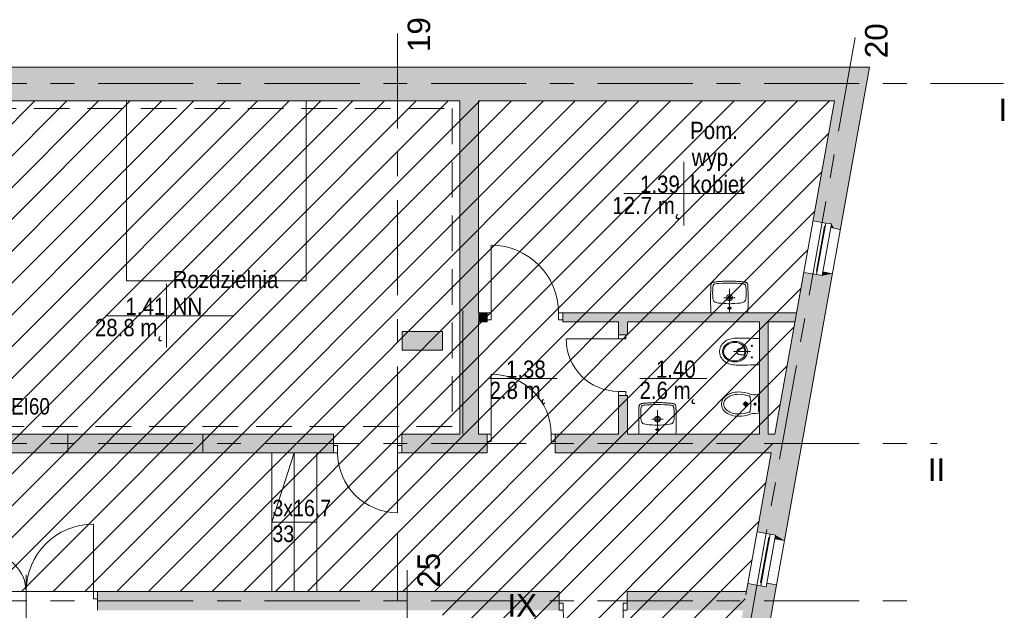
# Model space of a CAD drawing. Header units: centimetres. Extents: x -1737 to 3083, y -1 to 3760.
# Tile 36 of 36: x 670 to 1984, y 2831 to 3619. Entities that reach past the tile are written whole.
import ezdxf

# ---------------------------------------------------------------- set-up
doc = ezdxf.new("R2010")
doc.units = ezdxf.units.CM
for name, pattern in [('Hidden', [71.4375, 47.625, -23.8125]), ('Oś', [222.25, 127, -31.75, 31.75, -31.75]), ('Ponad', [39.688, 23.813, -15.875])]:
    doc.linetypes.add(name, pattern=pattern)
for name, color, linetype, lineweight in [('A-AREA-IDEN', 2, 'Continuous', 13), ('A-DETL', 90, 'Continuous', 9), ('A-DETL-GENF', 92, 'Continuous', 9), ('A-DETL-MEDM', 33, 'Continuous', 13), ('A-DETL-THIN', 151, 'Continuous', 9), ('A-DOOR', 31, 'Continuous', 13), ('A-FLOR', 192, 'Continuous', 13), ('A-FLOR-OVHD', 1, 'Ponad', 9), ('A-GLAZ', 151, 'Continuous', 13), ('A-WALL', 113, 'Continuous', 13), ('G-ANNO-TEXT', 231, 'Continuous', 13), ('P-SANR-FIXT', 6, 'Continuous', 13), ('S-COLS', 52, 'Continuous', 13), ('S-GRID', 1, 'Continuous', 13), ('S-GRID-IDEN', 1, 'Continuous', 13), ('S-STRS', 31, 'Continuous', 13)]:
    doc.layers.add(name, color=color, linetype=linetype, lineweight=lineweight)
doc.layers.add('A-WALL-PATT', color=111, linetype='Continuous', lineweight=13, plot=False)
doc.styles.add('Arial Narrow_2', font='ARIALN.TTF', dxfattribs={"height": 22})
doc.styles.add('Arial_4', font='arial.ttf', dxfattribs={"height": 30})
doc.styles.add('Arial_7', font='arial.ttf', dxfattribs={"width": 0.85, "height": 23})
doc.styles.add('Arial_8', font='arial.ttf', dxfattribs={"width": 0.85, "height": 22})

msp = doc.modelspace()

# ---------------------------------------------------------------- hatches: boundary and pattern name
at = {"layer": 'S-COLS', "lineweight": 9}
msp.add_hatch(color=251, dxfattribs=at).paths.add_polyline_path([(1234.4, 3177.8), (1234.4, 3202.8), (1180.4, 3202.8), (1180.4, 3177.8)], flags=0)

# ---------------------------------------------------------------- linework, layer by layer
at = {"layer": 'A-AREA-IDEN', "color": 251, "lineweight": 9}
for p, q in [((1556.7, 3429.2), (1556.7, 3386.7)), ((1566.5, 3386.7), (1476.7, 3386.7)), ((1476.7, 3386.7), (1636.7, 3386.7)), ((1556.7, 3386.7), (1556.7, 3344.2)), ((865.8, 3266.3), (865.8, 3223.8)), ((875.6, 3223.8), (785.8, 3223.8)), ((785.8, 3223.8), (955.8, 3223.8)), ((865.8, 3223.8), (865.8, 3181.3)), ((1387.4, 3140.1), (1297.6, 3140.1)), ((1587.5, 3140.1), (1497.8, 3140.1))]:
    msp.add_line(p, q, dxfattribs=at)
at = {"layer": 'A-DETL', "color": 251, "linetype": 'Hidden', "lineweight": 9}
for p, q in [((617.4, 3500.3), (1247.4, 3500.3)), ((1247.4, 3500.3), (1247.4, 3075.8)), ((1247.4, 3075.8), (617.4, 3075.8))]:
    msp.add_line(p, q, dxfattribs=at)
at = {"layer": 'A-DETL-GENF', "color": 251, "linetype": 'Continuous', "lineweight": 9}
for p, q in [((-961.8, 1858.3), (690.2, 3510.3)), ((-919.3, 1858.3), (732.7, 3510.3)), ((-876.9, 1858.3), (775.1, 3510.3)), ((-834.5, 1858.3), (817.5, 3510.3)), ((-792.1, 1858.3), (859.9, 3510.3)), ((-749.6, 1858.3), (902.4, 3510.3)), ((-707.2, 1858.3), (944.8, 3510.3)), ((-664.8, 1858.3), (987.2, 3510.3)), ((-622.3, 1858.3), (1029.7, 3510.3)), ((-579.9, 1858.3), (1072.1, 3510.3)), ((-557.9, 1837.9), (1114.5, 3510.3)), ((-557.9, 1795.5), (1156.9, 3510.3)), ((544.9, 2855.8), (1199.4, 3510.3)), ((587.3, 2855.8), (1241.8, 3510.3)), ((629.7, 2855.8), (1284.2, 3510.3)), ((672.1, 2855.8), (1326.6, 3510.3)), ((714.6, 2855.8), (1369.1, 3510.3)), ((757, 2855.8), (1411.5, 3510.3)), ((799.4, 2855.8), (1453.9, 3510.3)), ((841.8, 2855.8), (1496.3, 3510.3)), ((884.3, 2855.8), (1538.8, 3510.3)), ((926.7, 2855.8), (1581.2, 3510.3)), ((969.1, 2855.8), (1623.6, 3510.3)), ((1011.5, 2855.8), (1666, 3510.3)), ((1054, 2855.8), (1708.5, 3510.3)), ((1096.4, 2855.8), (1750.9, 3510.3)), ((1138.8, 2855.8), (1749.8, 3466.8)), ((1181.3, 2855.8), (1740.6, 3415.1)), ((1223.7, 2855.8), (1731.3, 3363.4)), ((1234.4, 2824.1), (1722, 3311.7)), ((1234.4, 2781.7), (1712.7, 3260)), ((1234.4, 2739.2), (1703.4, 3208.3)), ((1234.4, 2696.8), (1694.1, 3156.6)), ((1234.4, 2654.4), (1684.9, 3104.9)), ((1234.4, 2612), (1675.6, 3053.2)), ((1234.4, 2569.5), (1666.3, 3001.5)), ((1234.4, 2527.1), (1657, 2949.8)), ((1234.4, 2484.7), (1647.7, 2898.1)), ((1234.4, 2442.3), (1638.5, 2846.3))]:
    msp.add_line(p, q, dxfattribs=at)
at = {"layer": 'A-DETL-GENF', "color": 251, "lineweight": 9}
for p, q in [((1293.9, 3218.1), (1293.9, 3227.7)), ((1293.9, 3227.7), (1299.4, 3227.7)), ((1299.4, 3227.7), (1299.4, 3218.1)), ((1389.4, 3227.7), (1394.9, 3227.7)), ((1389.4, 3218.1), (1389.4, 3227.7)), ((1394.9, 3227.7), (1394.9, 3218.1)), ((1299.4, 3218.1), (1293.9, 3218.1)), ((1394.9, 3218.1), (1389.4, 3218.1)), ((1469.5, 3198.3), (1469.5, 3192.8)), ((1479.1, 3198.3), (1469.5, 3198.3)), ((1479.1, 3192.8), (1479.1, 3198.3)), ((1469.5, 3192.8), (1479.1, 3192.8)), ((1479.1, 3122.8), (1469.5, 3122.8)), ((1469.5, 3122.8), (1469.5, 3117.3)), ((1469.5, 3117.3), (1479.1, 3117.3)), ((1479.1, 3117.3), (1479.1, 3122.8)), ((1293.9, 3056.1), (1293.9, 3065.7)), ((1293.9, 3065.7), (1299.4, 3065.7)), ((1299.4, 3065.7), (1299.4, 3056.1)), ((1379.4, 3065.7), (1384.9, 3065.7)), ((1379.4, 3056.1), (1379.4, 3065.7)), ((1384.9, 3065.7), (1384.9, 3056.1)), ((1088.9, 3050.5), (1094.4, 3050.5)), ((1088.9, 3041), (1088.9, 3050.5)), ((1094.4, 3050.5), (1094.4, 3041)), ((1174.4, 3050.5), (1179.9, 3050.5)), ((1174.4, 3041), (1174.4, 3050.5)), ((1179.9, 3050.5), (1179.9, 3041)), ((1299.4, 3056.1), (1293.9, 3056.1)), ((1384.9, 3056.1), (1379.4, 3056.1)), ((1094.4, 3041), (1088.9, 3041)), ((1179.9, 3041), (1174.4, 3041)), ((773.9, 2855.8), (768.4, 2855.8)), ((768.4, 2855.8), (768.4, 2846.3)), ((773.9, 2846.3), (773.9, 2855.8)), ((768.4, 2846.3), (773.9, 2846.3)), ((1390, 2840.5), (1395.5, 2840.5)), ((1390, 2831), (1390, 2840.5)), ((1395.5, 2840.5), (1395.5, 2831)), ((1475.5, 2840.5), (1481, 2840.5)), ((1475.5, 2831), (1475.5, 2840.5)), ((1481, 2840.5), (1481, 2831)), ((1395.5, 2831), (1390, 2831)), ((1481, 2831), (1475.5, 2831))]:
    msp.add_line(p, q, dxfattribs=at)
at = {"layer": 'A-DETL-MEDM', "color": 251, "lineweight": 9}
for p, q in [((1299.4, 3227.7), (1293.9, 3227.7)), ((1293.9, 3227.7), (1293.9, 3218.1)), ((1299.4, 3218.1), (1299.4, 3227.7)), ((1389.4, 3218.1), (1389.4, 3227.7)), ((1389.4, 3227.7), (1394.9, 3227.7)), ((1394.9, 3227.7), (1394.9, 3218.1)), ((1293.9, 3218.1), (1299.4, 3218.1)), ((1394.9, 3218.1), (1389.4, 3218.1)), ((1469.5, 3192.8), (1469.5, 3198.3)), ((1469.5, 3198.3), (1479.1, 3198.3)), ((1479.1, 3198.3), (1479.1, 3192.8)), ((1479.1, 3192.8), (1469.5, 3192.8)), ((1479.1, 3122.8), (1469.5, 3122.8)), ((1469.5, 3122.8), (1469.5, 3117.3)), ((1469.5, 3117.3), (1479.1, 3117.3)), ((1479.1, 3117.3), (1479.1, 3122.8)), ((1299.4, 3065.7), (1293.9, 3065.7)), ((1293.9, 3065.7), (1293.9, 3056.1)), ((1299.4, 3056.1), (1299.4, 3065.7)), ((1379.4, 3056.1), (1379.4, 3065.7)), ((1379.4, 3065.7), (1384.9, 3065.7)), ((1384.9, 3065.7), (1384.9, 3056.1)), ((1088.9, 3041), (1088.9, 3050.5)), ((1088.9, 3050.5), (1094.4, 3050.5)), ((1094.4, 3050.5), (1094.4, 3041)), ((1174.4, 3050.5), (1174.4, 3041)), ((1179.9, 3050.5), (1174.4, 3050.5)), ((1179.9, 3041), (1179.9, 3050.5)), ((1293.9, 3056.1), (1299.4, 3056.1)), ((1384.9, 3056.1), (1379.4, 3056.1)), ((1094.4, 3041), (1088.9, 3041)), ((1174.4, 3041), (1179.9, 3041)), ((768.4, 2846.3), (768.4, 2855.8)), ((768.4, 2855.8), (773.9, 2855.8)), ((773.9, 2855.8), (773.9, 2846.3)), ((773.9, 2846.3), (768.4, 2846.3)), ((1390, 2831), (1390, 2840.5)), ((1390, 2840.5), (1395.5, 2840.5)), ((1395.5, 2840.5), (1395.5, 2831)), ((1475.5, 2840.5), (1475.5, 2831)), ((1481, 2840.5), (1475.5, 2840.5)), ((1481, 2831), (1481, 2840.5)), ((1395.5, 2831), (1390, 2831)), ((1475.5, 2831), (1481, 2831))]:
    msp.add_line(p, q, dxfattribs=at)
at = {"layer": 'A-DETL-THIN', "color": 251, "lineweight": 9}
for p, q in [((1261.4, 3230.8), (1261.4, 3065.8)), ((1036.4, 3040.8), (1006.4, 2948.3)), ((1066.4, 2948.3), (1006.4, 2948.3))]:
    msp.add_line(p, q, dxfattribs=at)
at = {"layer": 'A-DOOR', "color": 251, "lineweight": 9}
for p, q in [((1299.4, 3227.7), (1299.4, 3317.7)), ((1469.5, 3192.8), (1399.5, 3192.8)), ((1299.4, 3065.7), (1299.4, 3145.7)), ((1174.4, 3041), (1174.4, 2961)), ((768.4, 2855.8), (768.4, 2945.8)), ((678.4, 2878.3), (678.4, 2855.8)), ((678.4, 2855.8), (678.4, 2808.3)), ((1475.5, 2831), (1475.5, 2751))]:
    msp.add_line(p, q, dxfattribs=at)
for centre, radius, start, end in [((1299.4, 3227.7), 90, 0, 90), ((1469.5, 3192.8), 70, 180, 270), ((1299.4, 3065.7), 80, 0, 90), ((1174.4, 3041), 80, 180, 270), ((768.4, 2855.8), 90, 90, 180), ((628.4, 2855.8), 50, 0, 90), ((1475.5, 2831), 80, 180, 270)]:
    msp.add_arc(centre, radius, start, end, dxfattribs=at)
at = {"layer": 'A-FLOR', "color": 251, "lineweight": 9}
for p, q in [((812.4, 3270.3), (812.4, 3510.3)), ((1052.4, 3510.3), (1052.4, 3270.3)), ((1052.4, 3270.3), (812.4, 3270.3)), ((1006.4, 2855.8), (1006.4, 3040.8)), ((628.4, 2855.8), (768.4, 2855.8))]:
    msp.add_line(p, q, dxfattribs=at)
at = {"layer": 'A-FLOR-OVHD', "color": 251, "lineweight": 9}
for p, q in [((734.4, 3065.8), (734.4, 3040.8)), ((914.4, 3065.8), (914.4, 3040.8))]:
    msp.add_line(p, q, dxfattribs=at)
at = {"layer": 'A-GLAZ', "color": 251, "lineweight": 9}
for p, q in [((1733.6, 3283.1), (1744.4, 3343.1)), ((1746.2, 3347.4), (1733.8, 3278.5)), ((1741.2, 3277.2), (1753.6, 3346.1)), ((1741.2, 3277.2), (1753.6, 3346.1)), ((1744.4, 3343.1), (1745.4, 3343)), ((1746.2, 3347.4), (1753.6, 3346.1)), ((1733.6, 3283.1), (1734.6, 3282.9)), ((1733.8, 3278.5), (1741.2, 3277.2)), ((1671.7, 2932.3), (1659.3, 2863.4)), ((1671.7, 2932.3), (1679.1, 2931)), ((1659.1, 2868), (1669.9, 2928)), ((1666.7, 2862.1), (1679.1, 2931)), ((1666.7, 2862.1), (1679.1, 2931)), ((1669.9, 2928), (1670.9, 2927.9)), ((1659.1, 2868), (1660.1, 2867.8)), ((1659.3, 2863.4), (1666.7, 2862.1))]:
    msp.add_line(p, q, dxfattribs=at)
at = {"layer": 'A-WALL', "color": 251, "lineweight": 9}
for p, q in [((460.1, 3555.3), (1804.3, 3555.3)), ((1676.8, 2844.7), (1804.3, 3555.3)), ((1257.4, 3510.3), (607.4, 3510.3)), ((1257.4, 3065.8), (1257.4, 3510.3)), ((1757.6, 3510.3), (1282.4, 3510.3)), ((1282.4, 3510.3), (1282.4, 3227.8)), ((1677.9, 3065.8), (1757.6, 3510.3)), ((1729, 3350.5), (1746.2, 3347.4)), ((1765.5, 3338.9), (1752.7, 3341.2)), ((1716.6, 3281.6), (1733.8, 3278.5)), ((1754.9, 3279.8), (1742.1, 3282.1)), ((1293.9, 3227.8), (1282.4, 3227.8)), ((1293.9, 3227.7), (1293.9, 3227.8)), ((1706.9, 3227.8), (1394.9, 3227.8)), ((1394.9, 3227.7), (1394.9, 3227.8)), ((1282.4, 3215.8), (1282.4, 3065.8)), ((1293.9, 3215.8), (1282.4, 3215.8)), ((1293.9, 3215.8), (1293.9, 3218.1)), ((1394.9, 3215.8), (1394.9, 3218.1)), ((1394.9, 3215.8), (1469.4, 3215.8)), ((1469.4, 3198.3), (1469.4, 3215.8)), ((1481.4, 3215.8), (1657.4, 3215.8)), ((1481.4, 3198.3), (1481.4, 3215.8)), ((1657.4, 3065.8), (1657.4, 3215.8)), ((1669.4, 3215.8), (1669.4, 3065.8)), ((1669.4, 3215.8), (1704.8, 3215.8)), ((1469.4, 3198.3), (1469.5, 3198.3)), ((1479.1, 3198.3), (1481.4, 3198.3)), ((1469.4, 3117.3), (1469.4, 3065.8)), ((1469.4, 3117.3), (1469.5, 3117.3)), ((1479.1, 3117.3), (1481.4, 3117.3)), ((1481.4, 3065.8), (1481.4, 3117.3)), ((1088.9, 3065.8), (607.4, 3065.8)), ((1088.9, 3065.8), (1088.9, 3050.5)), ((1257.4, 3065.8), (1179.9, 3065.8)), ((1179.9, 3065.8), (1179.9, 3050.5)), ((1293.9, 3065.8), (1282.4, 3065.8)), ((1293.9, 3065.8), (1293.9, 3065.7)), ((1384.9, 3065.8), (1469.4, 3065.8)), ((1384.9, 3065.8), (1384.9, 3065.7)), ((1481.4, 3065.8), (1657.4, 3065.8)), ((1669.4, 3065.8), (1677.9, 3065.8)), ((1293.9, 3056.1), (1293.9, 3040.8)), ((1384.9, 3056.1), (1384.9, 3040.8)), ((530.4, 3040.8), (1088.9, 3040.8)), ((1088.9, 3041), (1088.9, 3040.8)), ((1179.9, 3041), (1179.9, 3040.8)), ((1293.9, 3040.8), (1179.9, 3040.8)), ((1384.9, 3040.8), (1673.4, 3040.8)), ((1639.4, 2851.4), (1673.4, 3040.8)), ((1654.4, 2935.4), (1671.7, 2932.3)), ((1691, 2923.8), (1678.2, 2926.1)), ((1642.1, 2866.5), (1659.3, 2863.4)), ((1680.4, 2864.7), (1667.6, 2867)), ((1390, 2855.8), (773.9, 2855.8)), ((1390, 2840.5), (1390, 2855.8)), ((1640.2, 2855.8), (1481, 2855.8)), ((1481, 2840.5), (1481, 2855.8)), ((773.9, 2830.8), (773.9, 2846.3)), ((1585.7, 2337.3), (1676.8, 2844.7)), ((1390, 2830.8), (1390, 2831)), ((1481, 2830.8), (1481, 2831))]:
    msp.add_line(p, q, dxfattribs=at)
at = {"layer": 'A-WALL-PATT', "color": 251, "linetype": 'Continuous', "lineweight": 9, "extrusion": (0, 0, -1)}
for points in [[(-460.1, 3510.3), (-1804.3, 3555.3), (-460.1, 3555.3)], [(-1804.3, 3555.3), (-460.1, 3510.3), (-1713.1, 3510.3)], [(-1804.3, 3555.3), (-1713.1, 3510.3), (-1757.6, 3510.3)], [(-1804.3, 3555.3), (-1757.6, 3510.3), (-1796.2, 3510.3)], [(-1257.4, 3065.8), (-1282.4, 3510.3), (-1257.4, 3510.3)], [(-1282.4, 3510.3), (-1257.4, 3065.8), (-1261.6, 3065.8)], [(-1282.4, 3510.3), (-1261.6, 3065.8), (-1282.4, 3065.8)], [(-1757.6, 3445.3), (-1757.6, 3510.3), (-1746.3, 3447.3)], [(-1757.6, 3510.3), (-1757.6, 3445.3), (-1796.2, 3510.3)], [(-1796.2, 3510.3), (-1757.6, 3445.3), (-1783.7, 3440.6)], [(-1753.6, 3346.1), (-1746.3, 3447.3), (-1729, 3350.5)], [(-1746.3, 3447.3), (-1753.6, 3346.1), (-1783.7, 3440.6)], [(-1783.7, 3440.6), (-1753.6, 3346.1), (-1757.6, 3340.3)], [(-1783.7, 3440.6), (-1757.6, 3340.3), (-1765.5, 3338.9)], [(-1757.6, 3340.3), (-1753.6, 3346.1), (-1752.7, 3341.2)], [(-1683.5, 3097.2), (-1716.5, 3065.8), (-1716.6, 3281.6)], [(-1716.6, 3281.6), (-1716.5, 3065.8), (-1741.2, 3277.2)], [(-1741.2, 3277.2), (-1716.5, 3065.8), (-1754.9, 3279.8)], [(-1741.2, 3277.2), (-1754.9, 3279.8), (-1742.1, 3282.1)], [(-1282.4, 3218.1), (-1293.9, 3215.8), (-1282.4, 3227.8)], [(-1282.4, 3227.8), (-1293.9, 3215.8), (-1293.9, 3227.8)], [(-1469.4, 3215.8), (-1394.9, 3227.8), (-1394.9, 3215.8)], [(-1394.9, 3227.8), (-1469.4, 3215.8), (-1706.9, 3227.8)], [(-1706.9, 3227.8), (-1469.4, 3215.8), (-1481.4, 3215.8)], [(-1706.9, 3227.8), (-1481.4, 3215.8), (-1704.8, 3215.8)], [(-1293.9, 3215.8), (-1282.4, 3218.1), (-1282.4, 3215.8)], [(-1469.4, 3198.3), (-1481.4, 3215.8), (-1469.4, 3215.8)], [(-1481.4, 3215.8), (-1469.4, 3198.3), (-1469.5, 3198.3)], [(-1481.4, 3215.8), (-1469.5, 3198.3), (-1481.4, 3198.3)], [(-1657.4, 3065.8), (-1669.4, 3215.8), (-1657.4, 3215.8)], [(-1669.4, 3215.8), (-1657.4, 3065.8), (-1669.4, 3065.8)], [(-1469.4, 3065.8), (-1481.4, 3117.3), (-1469.4, 3117.3)], [(-1481.4, 3117.3), (-1469.4, 3065.8), (-1481.4, 3065.8)], [(-1716.5, 3065.8), (-1683.5, 3097.2), (-1677.9, 3065.8)], [(-530.4, 3065.8), (-530.4, 3040.8), (-1088.9, 3065.8)], [(-1088.9, 3065.8), (-530.4, 3040.8), (-1088.9, 3040.8)], [(-1179.9, 3041), (-1293.9, 3040.8), (-1293.9, 3065.8)], [(-1293.9, 3065.8), (-1179.9, 3065.8), (-1179.9, 3041)], [(-1384.9, 3040.8), (-1677.9, 3065.8), (-1384.9, 3065.8)], [(-1677.9, 3065.8), (-1384.9, 3040.8), (-1662.7, 3040.8)], [(-1677.9, 3065.8), (-1662.7, 3040.8), (-1673.4, 3040.8)], [(-1712, 3040.8), (-1677.9, 3065.8), (-1673.4, 3040.8)], [(-1677.9, 3065.8), (-1712, 3040.8), (-1716.5, 3065.8)], [(-1293.9, 3040.8), (-1179.9, 3041), (-1179.9, 3040.8)], [(-1700.1, 2974.5), (-1673.4, 3040.8), (-1662.7, 2981.2)], [(-1673.4, 3040.8), (-1700.1, 2974.5), (-1712, 3040.8)], [(-1679.1, 2931), (-1662.7, 2981.2), (-1654.4, 2935.4)], [(-1662.7, 2981.2), (-1679.1, 2931), (-1700.1, 2974.5)], [(-1700.1, 2974.5), (-1679.1, 2931), (-1691, 2923.8)], [(-1679.1, 2925.9), (-1679.1, 2931), (-1678.2, 2926.1)], [(-1679.1, 2931), (-1679.1, 2925.9), (-1691, 2923.8)], [(-1659.3, 2847.9), (-1642.1, 2866.5), (-1639.4, 2851.4)], [(-1642.1, 2866.5), (-1659.3, 2847.9), (-1666.7, 2862.1)], [(-1666.7, 2862.1), (-1676.8, 2844.7), (-1667.6, 2867)], [(-1667.6, 2867), (-1676.8, 2844.7), (-1680.4, 2864.7)], [(-773.9, 2846.3), (-1390, 2855.8), (-773.9, 2855.8)], [(-1390, 2855.8), (-773.9, 2846.3), (-1390, 2830.8)], [(-1481, 2831), (-1635.7, 2830.8), (-1481, 2855.8)], [(-1481, 2855.8), (-1635.7, 2830.8), (-1640.2, 2855.8)], [(-1666.7, 2862.1), (-1659.3, 2847.9), (-1676.8, 2844.7)], [(-1390, 2830.8), (-773.9, 2846.3), (-773.9, 2830.8)], [(-1557, 2392.6), (-1592.5, 2375.3), (-1639.4, 2851.4)], [(-1639.4, 2851.4), (-1592.5, 2375.3), (-1676.8, 2844.7)], [(-1635.7, 2830.8), (-1481, 2831), (-1481, 2830.8)]]:
    msp.add_solid(points, dxfattribs=at)
at = {"layer": 'P-SANR-FIXT', "color": 251, "lineweight": 9}
for p, q in [((1592.6, 3261.4), (1592.7, 3262.1)), ((1592.6, 3260.7), (1592.6, 3261.4)), ((1592.6, 3260), (1592.6, 3260.7)), ((1592.7, 3264), (1592.8, 3264.6)), ((1592.7, 3263.4), (1592.7, 3264)), ((1592.7, 3262.8), (1592.7, 3263.4)), ((1592.7, 3262.1), (1592.7, 3262.8)), ((1592.8, 3264.6), (1592.9, 3265.2)), ((1592.9, 3265.2), (1593, 3265.7)), ((1593, 3265.7), (1593.1, 3266.2)), ((1593.3, 3266.8), (1593.1, 3266.2)), ((1593.1, 3266.2), (1593.2, 3266.5)), ((1593.2, 3266.5), (1593.3, 3266.8)), ((1593.3, 3266.8), (1593.6, 3267.3)), ((1593.6, 3267.3), (1593.3, 3266.8)), ((1593.6, 3267.3), (1594.1, 3267.7)), ((1594.1, 3267.7), (1593.6, 3267.3)), ((1594.1, 3267.7), (1594.6, 3267.9)), ((1594.6, 3267.9), (1594.1, 3267.7)), ((1594.6, 3267.9), (1595.3, 3268.1)), ((1595.3, 3268.1), (1594.6, 3267.9)), ((1595.2, 3259.4), (1595.4, 3261.6)), ((1595.3, 3268.1), (1595.9, 3268.3)), ((1595.9, 3268.3), (1595.3, 3268.1)), ((1595.4, 3261.6), (1595.5, 3262.8)), ((1595.5, 3262.8), (1595.7, 3263.9)), ((1595.7, 3263.9), (1595.8, 3264.4)), ((1595.8, 3264.4), (1596, 3264.9)), ((1595.9, 3268.3), (1596.6, 3268.5)), ((1596.6, 3268.5), (1595.9, 3268.3)), ((1596, 3264.9), (1596.2, 3265.2)), ((1596.2, 3265.2), (1596.4, 3265.4)), ((1596.4, 3265.4), (1596.8, 3265.7)), ((1596.6, 3268.5), (1597.4, 3268.6)), ((1597.4, 3268.6), (1596.6, 3268.5)), ((1596.8, 3265.7), (1597.3, 3265.9)), ((1597.3, 3265.9), (1597.9, 3266)), ((1597.4, 3268.6), (1598.1, 3268.7)), ((1598.1, 3268.7), (1597.4, 3268.6)), ((1597.9, 3266), (1599, 3266.3)), ((1598.1, 3268.7), (1598.9, 3268.9)), ((1598.9, 3268.9), (1598.1, 3268.7)), ((1598.9, 3268.9), (1599.8, 3269)), ((1599.8, 3269), (1598.9, 3268.9)), ((1599, 3266.3), (1601.2, 3266.6)), ((1599.8, 3269), (1600.7, 3269.1)), ((1600.7, 3269.1), (1599.8, 3269)), ((1600.7, 3269.1), (1601.6, 3269.2)), ((1601.6, 3269.2), (1600.7, 3269.1)), ((1601.2, 3266.6), (1603.5, 3266.8)), ((1601.6, 3269.2), (1602.6, 3269.3)), ((1602.6, 3269.3), (1601.6, 3269.2)), ((1602.6, 3269.3), (1603.6, 3269.3)), ((1603.6, 3269.3), (1602.6, 3269.3)), ((1603.5, 3266.8), (1608, 3267)), ((1603.6, 3269.3), (1604.7, 3269.5)), ((1604.7, 3269.5), (1603.6, 3269.3)), ((1604.7, 3269.5), (1605.9, 3269.5)), ((1605.9, 3269.5), (1604.7, 3269.5)), ((1605.9, 3269.5), (1607.2, 3269.6)), ((1607.2, 3269.6), (1605.9, 3269.5)), ((1607.2, 3269.6), (1608.5, 3269.7)), ((1608.5, 3269.7), (1607.2, 3269.6)), ((1608, 3267), (1612.5, 3267.1)), ((1608.5, 3269.7), (1610, 3269.7)), ((1610, 3269.7), (1608.5, 3269.7)), ((1610, 3269.7), (1611.6, 3269.8)), ((1611.6, 3269.8), (1610, 3269.7)), ((1611.6, 3269.8), (1613.3, 3269.8)), ((1613.3, 3269.8), (1611.6, 3269.8)), ((1612.5, 3267.1), (1614.7, 3267.2)), ((1613.3, 3269.8), (1615.3, 3269.8)), ((1615.3, 3269.8), (1613.3, 3269.8)), ((1614.7, 3267.2), (1615.9, 3267.2)), ((1615.3, 3269.8), (1619.5, 3269.8)), ((1619.5, 3269.8), (1615.3, 3269.8)), ((1615.9, 3267.2), (1616.6, 3267.2)), ((1616.6, 3267.2), (1617.4, 3267.3)), ((1617.4, 3267.3), (1618.2, 3267.2)), ((1618.2, 3267.2), (1618.9, 3267.2)), ((1618.9, 3267.2), (1620, 3267.2)), ((1619.5, 3269.8), (1621.4, 3269.8)), ((1621.4, 3269.8), (1619.5, 3269.8)), ((1620, 3267.2), (1622.3, 3267.1)), ((1621.4, 3269.8), (1623.2, 3269.8)), ((1623.2, 3269.8), (1621.4, 3269.8)), ((1622.3, 3267.1), (1626.8, 3267)), ((1623.2, 3269.8), (1624.8, 3269.7)), ((1624.8, 3269.7), (1623.2, 3269.8)), ((1624.8, 3269.7), (1626.2, 3269.7)), ((1626.2, 3269.7), (1624.8, 3269.7)), ((1626.2, 3269.7), (1627.6, 3269.6)), ((1627.6, 3269.6), (1626.2, 3269.7)), ((1626.8, 3267), (1631.3, 3266.8)), ((1627.6, 3269.6), (1628.9, 3269.5)), ((1628.9, 3269.5), (1627.6, 3269.6)), ((1628.9, 3269.5), (1630, 3269.5)), ((1630, 3269.5), (1628.9, 3269.5)), ((1630, 3269.5), (1631.1, 3269.3)), ((1631.1, 3269.3), (1630, 3269.5)), ((1631.1, 3269.3), (1632.2, 3269.3)), ((1632.2, 3269.3), (1631.1, 3269.3)), ((1631.3, 3266.8), (1633.5, 3266.6)), ((1632.2, 3269.3), (1633.2, 3269.2)), ((1633.2, 3269.2), (1632.2, 3269.3)), ((1633.2, 3269.2), (1634.1, 3269.1)), ((1634.1, 3269.1), (1633.2, 3269.2)), ((1633.5, 3266.6), (1635.8, 3266.3)), ((1634.1, 3269.1), (1635, 3269)), ((1635, 3269), (1634.1, 3269.1)), ((1635, 3269), (1635.8, 3268.9)), ((1635.8, 3268.9), (1635, 3269)), ((1635.8, 3268.9), (1636.6, 3268.7)), ((1636.6, 3268.7), (1635.8, 3268.9)), ((1635.8, 3266.3), (1636.8, 3266)), ((1636.6, 3268.7), (1637.4, 3268.6)), ((1637.4, 3268.6), (1636.6, 3268.7)), ((1636.8, 3266), (1637.4, 3265.9)), ((1637.4, 3268.6), (1638.1, 3268.5)), ((1638.1, 3268.5), (1637.4, 3268.6)), ((1637.4, 3265.9), (1637.9, 3265.7)), ((1637.9, 3265.7), (1638.4, 3265.4)), ((1638.1, 3268.5), (1638.8, 3268.3)), ((1638.8, 3268.3), (1638.1, 3268.5)), ((1638.4, 3265.4), (1638.6, 3265.2)), ((1638.6, 3265.2), (1638.7, 3264.9)), ((1638.7, 3264.9), (1638.9, 3264.4)), ((1638.8, 3268.3), (1639.5, 3268.1)), ((1639.5, 3268.1), (1638.8, 3268.3)), ((1638.9, 3264.4), (1639.1, 3263.9)), ((1639.1, 3263.9), (1639.3, 3262.8)), ((1639.3, 3262.8), (1639.4, 3261.6)), ((1639.4, 3261.6), (1639.6, 3259.4)), ((1639.5, 3268.1), (1640.1, 3267.9)), ((1640.1, 3267.9), (1639.5, 3268.1)), ((1640.1, 3267.9), (1640.7, 3267.7)), ((1640.7, 3267.7), (1640.1, 3267.9)), ((1640.7, 3267.7), (1641.2, 3267.3)), ((1641.2, 3267.3), (1640.7, 3267.7)), ((1641.2, 3267.3), (1641.5, 3266.8)), ((1641.5, 3266.8), (1641.2, 3267.3)), ((1641.5, 3266.8), (1641.7, 3266.2)), ((1641.7, 3266.2), (1641.8, 3265.7)), ((1641.8, 3265.7), (1641.9, 3265.2)), ((1641.9, 3265.2), (1642, 3264.6)), ((1642, 3264.6), (1642, 3264)), ((1642, 3264), (1642, 3263.4)), ((1642, 3263.4), (1642.1, 3262.8)), ((1642.1, 3262.8), (1642.1, 3262.1)), ((1642.1, 3262.1), (1642.1, 3261.4)), ((1642.1, 3261.4), (1642.1, 3260.7)), ((1642.1, 3260.7), (1642.2, 3260)), ((1592.4, 3254.2), (1592.5, 3255.1)), ((1592.4, 3253.3), (1592.4, 3254.2)), ((1592.4, 3252.3), (1592.4, 3253.3)), ((1592.4, 3251.3), (1592.4, 3252.3)), ((1592.4, 3249.6), (1592.4, 3251.3)), ((1592.4, 3248), (1592.4, 3249.6)), ((1592.4, 3246.1), (1592.4, 3248)), ((1592.5, 3258.5), (1592.6, 3259.3)), ((1592.5, 3257.7), (1592.5, 3258.5)), ((1592.5, 3256.9), (1592.5, 3257.7)), ((1592.5, 3255.7), (1592.5, 3256.9)), ((1592.5, 3255.1), (1592.5, 3255.7)), ((1592.6, 3259.3), (1592.6, 3260)), ((1595, 3254.9), (1595.1, 3257.1)), ((1595.1, 3250.4), (1595, 3254.9)), ((1595.1, 3257.1), (1595.2, 3259.4)), ((1595.1, 3249.7), (1595.1, 3250.4)), ((1595.2, 3249.4), (1595.1, 3249.7)), ((1595.2, 3249), (1595.2, 3249.4)), ((1595.3, 3248.1), (1595.2, 3249)), ((1595.5, 3246.4), (1595.3, 3248.1)), ((1624.9, 3247.8), (1609.9, 3247.8)), ((1617.4, 3227.8), (1617.4, 3259.8)), ((1639.5, 3248.1), (1639.2, 3246.4)), ((1639.6, 3249), (1639.5, 3248.1)), ((1639.6, 3259.4), (1639.7, 3257.1)), ((1639.7, 3254.9), (1639.6, 3250.4)), ((1639.6, 3250.4), (1639.6, 3249.7)), ((1639.6, 3249.7), (1639.6, 3249.4)), ((1639.6, 3249.4), (1639.6, 3249)), ((1639.7, 3257.1), (1639.7, 3254.9)), ((1642.2, 3260), (1642.2, 3259.3)), ((1642.2, 3259.3), (1642.2, 3258.5)), ((1642.2, 3258.5), (1642.2, 3257.7)), ((1642.2, 3257.7), (1642.3, 3256.9)), ((1642.3, 3256.9), (1642.3, 3255.7)), ((1642.3, 3255.7), (1642.3, 3255.1)), ((1642.3, 3255.1), (1642.3, 3254.2)), ((1642.3, 3254.2), (1642.3, 3253.3)), ((1642.3, 3253.3), (1642.3, 3252.3)), ((1642.3, 3252.3), (1642.4, 3251.3)), ((1642.4, 3251.3), (1642.4, 3249.6)), ((1642.4, 3249.6), (1642.4, 3248)), ((1642.4, 3248), (1642.4, 3244.1)), ((1592.4, 3244.1), (1592.4, 3246.1)), ((1592.4, 3241.8), (1592.4, 3244.1)), ((1592.4, 3239.2), (1592.4, 3241.8)), ((1592.5, 3236.1), (1592.4, 3239.2)), ((1592.6, 3232.4), (1592.5, 3236.1)), ((1596, 3244.7), (1595.5, 3246.4)), ((1596.3, 3243.9), (1596, 3244.7)), ((1596.7, 3243.1), (1596.3, 3243.9)), ((1596.9, 3242.7), (1596.7, 3243.1)), ((1597.3, 3242.4), (1596.9, 3242.7)), ((1598, 3242), (1597.3, 3242.4)), ((1598.8, 3241.6), (1598, 3242)), ((1599.6, 3241.4), (1598.8, 3241.6)), ((1601.3, 3241), (1599.6, 3241.4)), ((1603, 3240.7), (1601.3, 3241)), ((1606.5, 3240.3), (1603, 3240.7)), ((1610, 3240), (1606.5, 3240.3)), ((1613.5, 3239.9), (1610, 3240)), ((1615.2, 3239.8), (1613.5, 3239.9)), ((1620.6, 3233.8), (1614.3, 3233.8)), ((1619.5, 3239.8), (1615.2, 3239.8)), ((1621.2, 3239.9), (1619.5, 3239.8)), ((1624.8, 3240), (1621.2, 3239.9)), ((1628.2, 3240.3), (1624.8, 3240)), ((1631.7, 3240.7), (1628.2, 3240.3)), ((1633.4, 3241), (1631.7, 3240.7)), ((1635.1, 3241.4), (1633.4, 3241)), ((1636, 3241.6), (1635.1, 3241.4)), ((1636.8, 3242), (1636, 3241.6)), ((1637.5, 3242.4), (1636.8, 3242)), ((1637.8, 3242.7), (1637.5, 3242.4)), ((1638.1, 3243.1), (1637.8, 3242.7)), ((1638.5, 3243.9), (1638.1, 3243.1)), ((1638.8, 3244.7), (1638.5, 3243.9)), ((1639.2, 3246.4), (1638.8, 3244.7)), ((1642.3, 3236.1), (1642.2, 3232.4)), ((1642.4, 3241.8), (1642.3, 3239.2)), ((1642.3, 3239.2), (1642.3, 3236.1)), ((1642.4, 3244.1), (1642.4, 3241.8)), ((1592.7, 3227.8), (1592.6, 3232.4)), ((1642.2, 3232.4), (1642.1, 3227.8)), ((1605.3, 3181.2), (1605, 3180.2)), ((1605.7, 3182.2), (1605.3, 3181.2)), ((1606.2, 3183.1), (1605.7, 3182.2)), ((1606.7, 3184), (1606.2, 3183.1)), ((1607.2, 3184.8), (1606.7, 3184)), ((1607.8, 3185.6), (1607.2, 3184.8)), ((1608.3, 3186.3), (1607.8, 3185.6)), ((1609, 3187.1), (1608.3, 3186.3)), ((1610.3, 3188.4), (1609, 3187.1)), ((1611.8, 3189.5), (1610.3, 3188.4)), ((1613.3, 3190.5), (1611.8, 3189.5)), ((1614.9, 3191.4), (1613.3, 3190.5)), ((1616.7, 3192.1), (1614.9, 3191.4)), ((1618.5, 3192.6), (1616.7, 3192.1)), ((1620.4, 3193.1), (1618.5, 3192.6)), ((1622.4, 3193.4), (1620.4, 3193.1)), ((1624.4, 3193.6), (1622.4, 3193.4)), ((1626.5, 3193.6), (1624.4, 3193.6)), ((1634, 3193.6), (1626.5, 3193.6)), ((1641.6, 3193.6), (1634, 3193.6)), ((1645.4, 3193.6), (1641.6, 3193.6)), ((1649.4, 3193.5), (1645.4, 3193.6)), ((1653.3, 3193.5), (1649.4, 3193.5)), ((1657.4, 3193.4), (1653.3, 3193.5)), ((1604.5, 3178.1), (1604.4, 3177)), ((1604.4, 3177), (1604.4, 3175.8)), ((1604.4, 3175.8), (1604.4, 3174.7)), ((1604.4, 3174.7), (1604.5, 3173.6)), ((1604.7, 3179.1), (1604.5, 3178.1)), ((1604.5, 3173.6), (1604.7, 3172.5)), ((1605, 3180.2), (1604.7, 3179.1)), ((1604.7, 3172.5), (1605, 3171.5)), ((1605, 3171.5), (1605.3, 3170.5)), ((1605.3, 3170.5), (1605.7, 3169.5)), ((1605.7, 3169.5), (1606.2, 3168.6)), ((1606.2, 3168.6), (1606.7, 3167.7)), ((1645.6, 3175.8), (1623.1, 3175.8)), ((1627.3, 3175.8), (1627.4, 3176.7)), ((1627.4, 3175), (1627.3, 3175.8)), ((1627.4, 3176.7), (1627.6, 3177.1)), ((1627.6, 3174.5), (1627.4, 3175)), ((1627.6, 3177.1), (1627.7, 3177.6)), ((1627.7, 3174.1), (1627.6, 3174.5)), ((1627.7, 3177.6), (1628, 3178)), ((1628, 3173.7), (1627.7, 3174.1)), ((1628, 3178), (1628.3, 3178.4)), ((1628.3, 3173.3), (1628, 3173.7)), ((1628.3, 3178.4), (1628.6, 3178.7)), ((1628.6, 3172.9), (1628.3, 3173.3)), ((1628.6, 3178.7), (1629.1, 3179.1)), ((1629.1, 3172.6), (1628.6, 3172.9)), ((1629.1, 3179.1), (1629.6, 3179.4)), ((1629.6, 3172.3), (1629.1, 3172.6)), ((1629.6, 3179.4), (1630.2, 3179.6)), ((1630.2, 3172), (1629.6, 3172.3)), ((1630.2, 3179.6), (1631, 3179.9)), ((1631, 3171.8), (1630.2, 3172)), ((1631, 3179.9), (1631.8, 3180)), ((1631.8, 3171.6), (1631, 3171.8)), ((1631.8, 3180), (1632.8, 3180.2)), ((1632.8, 3171.5), (1631.8, 3171.6)), ((1632.8, 3180.2), (1633.8, 3180.2)), ((1633.8, 3171.4), (1632.8, 3171.5)), ((1633.8, 3180.2), (1635.1, 3180.3)), ((1635.1, 3171.4), (1633.8, 3171.4)), ((1635.1, 3180.3), (1636.4, 3180.3)), ((1636.4, 3171.4), (1635.1, 3171.4)), ((1636.4, 3180.3), (1636.8, 3180.3)), ((1636.8, 3171.4), (1636.4, 3171.4)), ((1636.8, 3180.3), (1637.1, 3180.1)), ((1637.1, 3171.5), (1636.8, 3171.4)), ((1637.1, 3180.1), (1637.3, 3179.9)), ((1637.3, 3171.7), (1637.1, 3171.5)), ((1637.3, 3179.9), (1637.5, 3179.7)), ((1637.5, 3172), (1637.3, 3171.7)), ((1637.5, 3179.7), (1637.8, 3178.7)), ((1637.8, 3172.9), (1637.5, 3172)), ((1637.8, 3178.7), (1638.1, 3177.8)), ((1638.1, 3173.9), (1637.8, 3172.9)), ((1638.1, 3177.8), (1638.2, 3176.8)), ((1638.2, 3174.9), (1638.1, 3173.9)), ((1638.2, 3176.8), (1638.3, 3175.8)), ((1638.3, 3175.8), (1638.2, 3174.9)), ((1606.7, 3167.7), (1607.2, 3166.9)), ((1607.2, 3166.9), (1607.8, 3166)), ((1607.8, 3166), (1608.3, 3165.3)), ((1608.3, 3165.3), (1609, 3164.6)), ((1609, 3164.6), (1610.3, 3163.3)), ((1610.3, 3163.3), (1611.8, 3162.1)), ((1611.8, 3162.1), (1613.3, 3161.1)), ((1613.3, 3161.1), (1614.9, 3160.3)), ((1614.9, 3160.3), (1616.7, 3159.6)), ((1616.7, 3159.6), (1618.5, 3159)), ((1618.5, 3159), (1620.4, 3158.6)), ((1620.4, 3158.6), (1622.4, 3158.3)), ((1622.4, 3158.3), (1624.4, 3158.1)), ((1624.4, 3158.1), (1626.5, 3158)), ((1626.5, 3158), (1634, 3158)), ((1634, 3158), (1641.6, 3158)), ((1641.6, 3158), (1645.4, 3158.1)), ((1645.4, 3158.1), (1649.4, 3158.1)), ((1649.4, 3158.1), (1653.3, 3158.2)), ((1653.3, 3158.2), (1657.4, 3158.3)), ((1657.4, 3118.9), (1652, 3118.3)), ((1496.7, 3102), (1496.8, 3102.6)), ((1496.8, 3102.6), (1496.9, 3103.2)), ((1496.9, 3103.2), (1497, 3103.7)), ((1497, 3103.7), (1497.1, 3104.2)), ((1497.3, 3104.8), (1497.1, 3104.2)), ((1497.1, 3104.2), (1497.2, 3104.5)), ((1497.2, 3104.5), (1497.3, 3104.8)), ((1497.3, 3104.8), (1497.6, 3105.3)), ((1497.6, 3105.3), (1497.3, 3104.8)), ((1497.6, 3105.3), (1498.1, 3105.7)), ((1498.1, 3105.7), (1497.6, 3105.3)), ((1498.1, 3105.7), (1498.6, 3105.9)), ((1498.6, 3105.9), (1498.1, 3105.7)), ((1498.6, 3105.9), (1499.3, 3106.1)), ((1499.3, 3106.1), (1498.6, 3105.9)), ((1499.3, 3106.1), (1499.9, 3106.3)), ((1499.9, 3106.3), (1499.3, 3106.1)), ((1499.7, 3101.9), (1499.8, 3102.4)), ((1499.8, 3102.4), (1500, 3102.9)), ((1499.9, 3106.3), (1500.6, 3106.5)), ((1500.6, 3106.5), (1499.9, 3106.3)), ((1500, 3102.9), (1500.2, 3103.2)), ((1500.2, 3103.2), (1500.4, 3103.4)), ((1500.4, 3103.4), (1500.8, 3103.7)), ((1500.6, 3106.5), (1501.4, 3106.6)), ((1501.4, 3106.6), (1500.6, 3106.5)), ((1500.8, 3103.7), (1501.3, 3103.9)), ((1501.3, 3103.9), (1501.9, 3104)), ((1501.4, 3106.6), (1502.1, 3106.7)), ((1502.1, 3106.7), (1501.4, 3106.6)), ((1501.9, 3104), (1503, 3104.3)), ((1502.1, 3106.7), (1502.9, 3106.9)), ((1502.9, 3106.9), (1502.1, 3106.7)), ((1502.9, 3106.9), (1503.8, 3107)), ((1503.8, 3107), (1502.9, 3106.9)), ((1503, 3104.3), (1505.2, 3104.6)), ((1503.8, 3107), (1504.7, 3107.1)), ((1504.7, 3107.1), (1503.8, 3107)), ((1504.7, 3107.1), (1505.6, 3107.2)), ((1505.6, 3107.2), (1504.7, 3107.1)), ((1505.2, 3104.6), (1507.5, 3104.8)), ((1505.6, 3107.2), (1506.6, 3107.3)), ((1506.6, 3107.3), (1505.6, 3107.2)), ((1506.6, 3107.3), (1507.6, 3107.3)), ((1507.6, 3107.3), (1506.6, 3107.3)), ((1507.5, 3104.8), (1512, 3105)), ((1507.6, 3107.3), (1508.7, 3107.5)), ((1508.7, 3107.5), (1507.6, 3107.3)), ((1508.7, 3107.5), (1509.9, 3107.5)), ((1509.9, 3107.5), (1508.7, 3107.5)), ((1509.9, 3107.5), (1511.2, 3107.6)), ((1511.2, 3107.6), (1509.9, 3107.5)), ((1511.2, 3107.6), (1512.5, 3107.7)), ((1512.5, 3107.7), (1511.2, 3107.6)), ((1512, 3105), (1516.5, 3105.1)), ((1512.5, 3107.7), (1514, 3107.7)), ((1514, 3107.7), (1512.5, 3107.7)), ((1514, 3107.7), (1515.6, 3107.8)), ((1515.6, 3107.8), (1514, 3107.7)), ((1515.6, 3107.8), (1517.3, 3107.8)), ((1517.3, 3107.8), (1515.6, 3107.8)), ((1516.5, 3105.1), (1518.7, 3105.2)), ((1517.3, 3107.8), (1519.3, 3107.8)), ((1519.3, 3107.8), (1517.3, 3107.8)), ((1518.7, 3105.2), (1519.9, 3105.2)), ((1519.3, 3107.8), (1523.5, 3107.8)), ((1523.5, 3107.8), (1519.3, 3107.8)), ((1519.9, 3105.2), (1520.6, 3105.2)), ((1520.6, 3105.2), (1521.4, 3105.3)), ((1521.4, 3105.3), (1522.2, 3105.2)), ((1522.2, 3105.2), (1522.9, 3105.2)), ((1522.9, 3105.2), (1524, 3105.2)), ((1523.5, 3107.8), (1525.4, 3107.8)), ((1525.4, 3107.8), (1523.5, 3107.8)), ((1524, 3105.2), (1526.3, 3105.1)), ((1525.4, 3107.8), (1527.2, 3107.8)), ((1527.2, 3107.8), (1525.4, 3107.8)), ((1526.3, 3105.1), (1530.8, 3105)), ((1527.2, 3107.8), (1528.8, 3107.7)), ((1528.8, 3107.7), (1527.2, 3107.8)), ((1528.8, 3107.7), (1530.2, 3107.7)), ((1530.2, 3107.7), (1528.8, 3107.7)), ((1530.2, 3107.7), (1531.6, 3107.6)), ((1531.6, 3107.6), (1530.2, 3107.7)), ((1530.8, 3105), (1535.3, 3104.8)), ((1531.6, 3107.6), (1532.9, 3107.5)), ((1532.9, 3107.5), (1531.6, 3107.6)), ((1532.9, 3107.5), (1534, 3107.5)), ((1534, 3107.5), (1532.9, 3107.5)), ((1534, 3107.5), (1535.1, 3107.3)), ((1535.1, 3107.3), (1534, 3107.5)), ((1535.1, 3107.3), (1536.2, 3107.3)), ((1536.2, 3107.3), (1535.1, 3107.3)), ((1535.3, 3104.8), (1537.5, 3104.6)), ((1536.2, 3107.3), (1537.2, 3107.2)), ((1537.2, 3107.2), (1536.2, 3107.3)), ((1537.2, 3107.2), (1538.1, 3107.1)), ((1538.1, 3107.1), (1537.2, 3107.2)), ((1537.5, 3104.6), (1539.8, 3104.3)), ((1538.1, 3107.1), (1539, 3107)), ((1539, 3107), (1538.1, 3107.1)), ((1539, 3107), (1539.8, 3106.9)), ((1539.8, 3106.9), (1539, 3107)), ((1539.8, 3106.9), (1540.6, 3106.7)), ((1540.6, 3106.7), (1539.8, 3106.9)), ((1539.8, 3104.3), (1540.8, 3104)), ((1540.6, 3106.7), (1541.4, 3106.6)), ((1541.4, 3106.6), (1540.6, 3106.7)), ((1540.8, 3104), (1541.4, 3103.9)), ((1541.4, 3106.6), (1542.1, 3106.5)), ((1542.1, 3106.5), (1541.4, 3106.6)), ((1541.4, 3103.9), (1541.9, 3103.7)), ((1541.9, 3103.7), (1542.4, 3103.4)), ((1542.1, 3106.5), (1542.8, 3106.3)), ((1542.8, 3106.3), (1542.1, 3106.5)), ((1542.4, 3103.4), (1542.6, 3103.2)), ((1542.6, 3103.2), (1542.7, 3102.9)), ((1542.7, 3102.9), (1542.9, 3102.4)), ((1542.8, 3106.3), (1543.5, 3106.1)), ((1543.5, 3106.1), (1542.8, 3106.3)), ((1542.9, 3102.4), (1543.1, 3101.9)), ((1543.5, 3106.1), (1544.1, 3105.9)), ((1544.1, 3105.9), (1543.5, 3106.1)), ((1544.1, 3105.9), (1544.7, 3105.7)), ((1544.7, 3105.7), (1544.1, 3105.9)), ((1544.7, 3105.7), (1545.2, 3105.3)), ((1545.2, 3105.3), (1544.7, 3105.7)), ((1545.2, 3105.3), (1545.5, 3104.8)), ((1545.5, 3104.8), (1545.2, 3105.3)), ((1545.5, 3104.8), (1545.7, 3104.2)), ((1545.7, 3104.2), (1545.8, 3103.7)), ((1545.8, 3103.7), (1545.9, 3103.2)), ((1545.9, 3103.2), (1546, 3102.6)), ((1546, 3102.6), (1546, 3102)), ((1635.4, 3105.8), (1642.6, 3105.8)), ((1639, 3109.4), (1639, 3102.3)), ((1649.7, 3105.8), (1653.7, 3105.8)), ((1651.7, 3107.9), (1651.7, 3103.8)), ((1496.4, 3092.2), (1496.5, 3093.1)), ((1496.4, 3091.3), (1496.4, 3092.2)), ((1496.4, 3090.3), (1496.4, 3091.3)), ((1496.4, 3089.3), (1496.4, 3090.3)), ((1496.4, 3087.6), (1496.4, 3089.3)), ((1496.5, 3096.5), (1496.6, 3097.3)), ((1496.5, 3095.7), (1496.5, 3096.5)), ((1496.5, 3094.9), (1496.5, 3095.7)), ((1496.5, 3093.7), (1496.5, 3094.9)), ((1496.5, 3093.1), (1496.5, 3093.7)), ((1496.6, 3099.4), (1496.7, 3100.1)), ((1496.6, 3098.7), (1496.6, 3099.4)), ((1496.6, 3098), (1496.6, 3098.7)), ((1496.6, 3097.3), (1496.6, 3098)), ((1496.7, 3101.4), (1496.7, 3102)), ((1496.7, 3100.8), (1496.7, 3101.4)), ((1496.7, 3100.1), (1496.7, 3100.8)), ((1499, 3092.9), (1499.1, 3095.1)), ((1499.1, 3088.4), (1499, 3092.9)), ((1499.1, 3095.1), (1499.2, 3097.4)), ((1499.2, 3097.4), (1499.4, 3099.6)), ((1499.4, 3099.6), (1499.5, 3100.8)), ((1499.5, 3100.8), (1499.7, 3101.9)), ((1521.4, 3065.8), (1521.4, 3097.8)), ((1543.1, 3101.9), (1543.3, 3100.8)), ((1543.3, 3100.8), (1543.4, 3099.6)), ((1543.4, 3099.6), (1543.6, 3097.4)), ((1543.6, 3097.4), (1543.7, 3095.1)), ((1543.7, 3092.9), (1543.6, 3088.4)), ((1543.7, 3095.1), (1543.7, 3092.9)), ((1546, 3102), (1546, 3101.4)), ((1546, 3101.4), (1546.1, 3100.8)), ((1546.1, 3100.8), (1546.1, 3100.1)), ((1546.1, 3100.1), (1546.1, 3099.4)), ((1546.1, 3099.4), (1546.1, 3098.7)), ((1546.1, 3098.7), (1546.2, 3098)), ((1546.2, 3098), (1546.2, 3097.3)), ((1546.2, 3097.3), (1546.2, 3096.5)), ((1546.2, 3096.5), (1546.2, 3095.7)), ((1546.2, 3095.7), (1546.3, 3094.9)), ((1546.3, 3094.9), (1546.3, 3093.7)), ((1546.3, 3093.7), (1546.3, 3093.1)), ((1546.3, 3093.1), (1546.3, 3092.2)), ((1546.3, 3092.2), (1546.3, 3091.3)), ((1546.3, 3091.3), (1546.3, 3090.3)), ((1546.3, 3090.3), (1546.4, 3089.3)), ((1546.4, 3089.3), (1546.4, 3087.6)), ((1652, 3093.3), (1657.4, 3092.7)), ((1496.4, 3086), (1496.4, 3087.6)), ((1496.4, 3084.1), (1496.4, 3086)), ((1496.4, 3082.1), (1496.4, 3084.1)), ((1496.4, 3079.8), (1496.4, 3082.1)), ((1496.4, 3077.2), (1496.4, 3079.8)), ((1496.5, 3074.1), (1496.4, 3077.2)), ((1499.1, 3087.7), (1499.1, 3088.4)), ((1499.2, 3087.4), (1499.1, 3087.7)), ((1499.2, 3087), (1499.2, 3087.4)), ((1499.3, 3086.1), (1499.2, 3087)), ((1499.5, 3084.4), (1499.3, 3086.1)), ((1500, 3082.7), (1499.5, 3084.4)), ((1500.3, 3081.9), (1500, 3082.7)), ((1500.7, 3081.1), (1500.3, 3081.9)), ((1500.9, 3080.7), (1500.7, 3081.1)), ((1501.3, 3080.4), (1500.9, 3080.7)), ((1502, 3080), (1501.3, 3080.4)), ((1502.8, 3079.6), (1502, 3080)), ((1503.6, 3079.4), (1502.8, 3079.6)), ((1505.3, 3079), (1503.6, 3079.4)), ((1507, 3078.7), (1505.3, 3079)), ((1510.5, 3078.3), (1507, 3078.7)), ((1514, 3078), (1510.5, 3078.3)), ((1528.9, 3085.8), (1513.9, 3085.8)), ((1517.5, 3077.9), (1514, 3078)), ((1519.2, 3077.8), (1517.5, 3077.9)), ((1523.5, 3077.8), (1519.2, 3077.8)), ((1525.2, 3077.9), (1523.5, 3077.8)), ((1528.8, 3078), (1525.2, 3077.9)), ((1532.2, 3078.3), (1528.8, 3078)), ((1535.7, 3078.7), (1532.2, 3078.3)), ((1537.4, 3079), (1535.7, 3078.7)), ((1539.1, 3079.4), (1537.4, 3079)), ((1540, 3079.6), (1539.1, 3079.4)), ((1540.8, 3080), (1540, 3079.6)), ((1541.5, 3080.4), (1540.8, 3080)), ((1541.8, 3080.7), (1541.5, 3080.4)), ((1542.1, 3081.1), (1541.8, 3080.7)), ((1542.5, 3081.9), (1542.1, 3081.1)), ((1542.8, 3082.7), (1542.5, 3081.9)), ((1543.2, 3084.4), (1542.8, 3082.7)), ((1543.5, 3086.1), (1543.2, 3084.4)), ((1543.6, 3087), (1543.5, 3086.1)), ((1543.6, 3088.4), (1543.6, 3087.7)), ((1543.6, 3087.7), (1543.6, 3087.4)), ((1543.6, 3087.4), (1543.6, 3087)), ((1546.4, 3079.8), (1546.3, 3077.2)), ((1546.3, 3077.2), (1546.3, 3074.1)), ((1546.4, 3087.6), (1546.4, 3086)), ((1546.4, 3086), (1546.4, 3082.1)), ((1546.4, 3082.1), (1546.4, 3079.8)), ((1496.6, 3070.4), (1496.5, 3074.1)), ((1496.7, 3065.8), (1496.6, 3070.4)), ((1524.6, 3071.8), (1518.3, 3071.8)), ((1546.2, 3070.4), (1546.1, 3065.8)), ((1546.3, 3074.1), (1546.2, 3070.4))]:
    msp.add_line(p, q, dxfattribs=at)
for centre, radius in [((1617.4, 3247.8), 3.92), ((1617.4, 3247.8), 2.28), ((1617.4, 3233.8), 1.72), ((1647.4, 3183.6), 0.752), ((1647.4, 3168.1), 0.752), ((1639, 3105.8), 2.62), ((1639, 3105.8), 1.57), ((1651.7, 3105.8), 1.4), ((1521.4, 3085.8), 3.92), ((1521.4, 3085.8), 2.28), ((1521.4, 3071.8), 1.72)]:
    msp.add_circle(centre, radius, dxfattribs=at)
for centre, radius, start, end in [((1623.7, 3102.7), 17.9, 125.252, 149.6273), ((1627.2, 3097.6), 24, 106.3178, 125.252), ((1627.2, 3097.6), 21, 106.3178, 125.252), ((1629.5, 3089.7), 32.3, 90, 106.3178), ((1629.5, 3089.7), 29.2, 90.0476, 106.3178), ((1628.7, 3073.2), 48.9, 70.2709, 89.0828), ((1628.7, 3073.2), 45.8, 70.2717, 89.0518), ((1650.4, 3133.5), 18.3, 250.2501, 252.9329), ((1592.9, 3105.8), 53.1, 347.3322, 12.6678), ((1650.4, 3133.5), 15.3, 250.248, 276.2075), ((1545.8, 3105.8), 110.7, 354.3656, 5.6344), ((1618.3, 3105.8), 11.6, 149.6273, 180), ((1618.3, 3105.8), 11.6, 180, 210.3727), ((1618.3, 3105.8), 8.56, 149.6273, 180), ((1618.3, 3105.8), 8.56, 180, 210.3727), ((1623.7, 3102.7), 14.8, 125.252, 149.6273), ((1623.7, 3109), 17.9, 210.3727, 234.748), ((1623.7, 3109), 14.8, 210.3727, 234.748), ((1627.2, 3114), 24, 234.748, 253.6822), ((1627.2, 3114), 21, 234.748, 253.6822), ((1629.5, 3121.9), 32.3, 253.6822, 270), ((1629.5, 3121.9), 29.2, 253.6822, 269.9524), ((1628.7, 3138.5), 45.8, 270.9482, 289.7283), ((1628.7, 3138.5), 48.9, 270.9172, 289.7291), ((1650.4, 3078.1), 18.3, 107.0671, 109.7499), ((1650.4, 3078.1), 15.3, 83.7925, 109.752)]:
    msp.add_arc(centre, radius, start, end, dxfattribs=at)
for centre, major_axis, ratio in [((1624.9, 3175.8), (-16.5, 0), 0.830338), ((1624.5, 3175.8), (-14.8, 0), 0.83084)]:
    msp.add_ellipse(centre, major_axis=major_axis, ratio=ratio, dxfattribs=at)
at = {"layer": 'S-COLS', "color": 251, "lineweight": 9}
for p, q in [((1180.4, 3202.8), (1180.4, 3177.8)), ((1234.4, 3202.8), (1180.4, 3202.8)), ((1234.4, 3177.8), (1234.4, 3202.8)), ((1180.4, 3177.8), (1234.4, 3177.8))]:
    msp.add_line(p, q, dxfattribs=at)
at = {"layer": 'S-GRID', "color": 251, "linetype": 'Oś', "lineweight": 9}
for p, q in [((1174.4, 3600.3), (1174.4, 2843.3)), ((1785.4, 3595), (1556.2, 2318)), ((-1225.6, 3533.3), (1983.3, 3533.3)), ((-1225.6, 3053.3), (1894.9, 3053.3)), ((1187.4, 2884.3), (1187.4, 27.1)), ((-1225.6, 2843.3), (1859.4, 2843.3))]:
    msp.add_line(p, q, dxfattribs=at)
at = {"layer": 'S-STRS', "color": 251, "lineweight": 9}
for p, q in [((1006.4, 2855.8), (1006.4, 3040.8)), ((1036.4, 2855.8), (1036.4, 3040.8)), ((1036.4, 2855.8), (1036.4, 3040.8)), ((1066.4, 2855.8), (1066.4, 3040.8)), ((1066.4, 2855.8), (1066.4, 3040.8))]:
    msp.add_line(p, q, dxfattribs=at)

# ---------------------------------------------------------------- texts
at = {"layer": 'A-AREA-IDEN', "color": 251, "lineweight": 9, "style": 'Arial_7', "width": 0.85}
for s, p in [('Pom.', (1565, 3459.4)), ('wyp.', (1567.1, 3423.5)), ('1.39', (1498.1, 3387.6)), ('kobiet', (1565.3, 3387.6)), ('12.7 m˛', (1461.1, 3359.3)), ('Rozdzielnia', (874.1, 3260.6)), ('1.41', (811.1, 3224.7)), ('NN', (874.2, 3224.7)), ('28.8 m˛', (770.3, 3196.4)), ('1.38', (1319.1, 3141)), ('1.40', (1519.3, 3141)), ('2.8 m˛', (1297.2, 3112.7)), ('2.6 m˛', (1497.4, 3112.7))]:
    msp.add_text(s, height=23, dxfattribs=at).set_placement(p)
at = {"layer": 'G-ANNO-TEXT', "color": 251, "lineweight": 9, "style": 'Arial Narrow_2'}
msp.add_text('REI60', height=22, dxfattribs=at).set_placement((640.2, 3091.9))
at = {"layer": 'G-ANNO-TEXT', "color": 251, "lineweight": 9, "style": 'Arial_8', "width": 0.85}
for s, p in [('3x16.7', (1007.3, 2956.3)), ('33', (1007.3, 2921.9))]:
    msp.add_text(s, height=22, dxfattribs=at).set_placement(p)
at = {"layer": 'S-GRID-IDEN', "color": 251, "lineweight": 9, "style": 'Arial_4'}
for s, p in [('19', (1217.9, 3575.4)), ('20', (1828.5, 3567.2)), ('25', (1230.9, 2860.9))]:
    msp.add_text(s, height=30, rotation=90, dxfattribs=at).set_placement(p)
for s, p in [('I', (1976.5, 3483.4)), ('II', (1882.3, 3003.4)), ('IX', (1321, 2822.4))]:
    msp.add_text(s, height=30, dxfattribs=at).set_placement(p)

doc.saveas('drawing.dxf')
